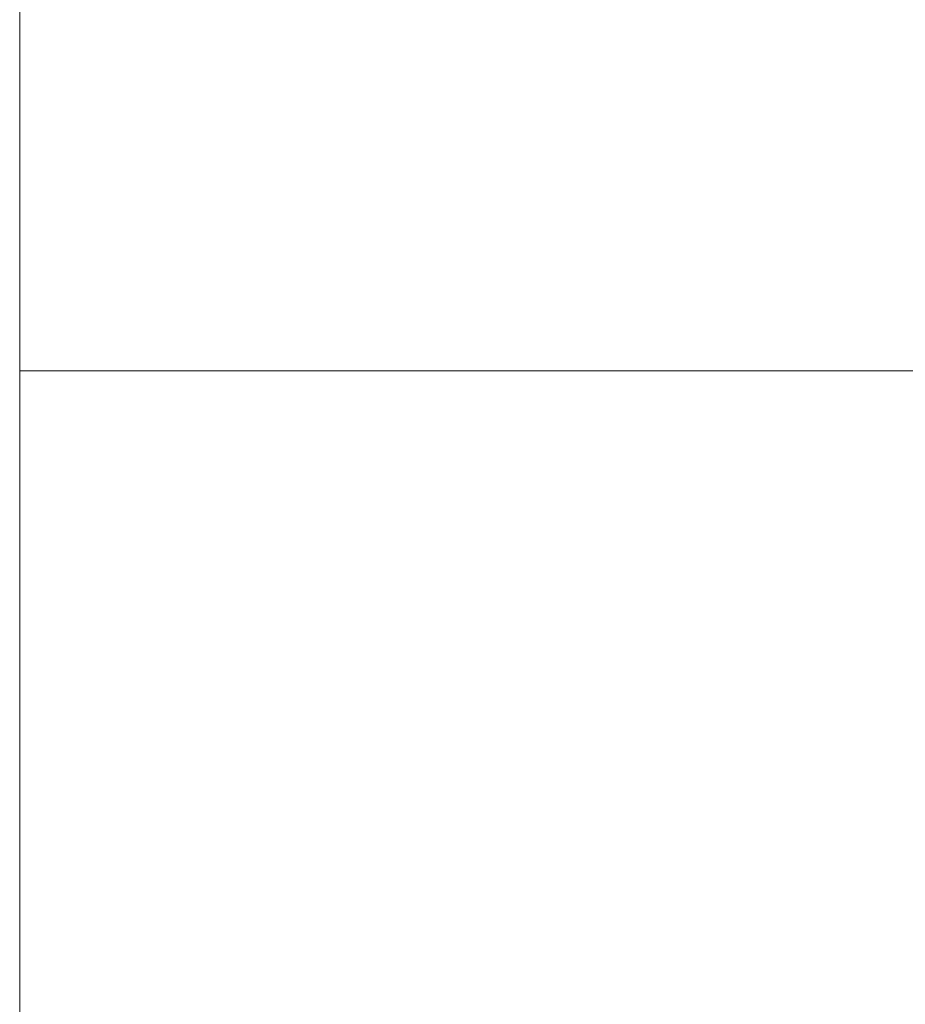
# Model space of a CAD drawing. Header units: millimetres. Extents: x -3173 to 15491, y -1536 to 12282.
# Tile 47 of 256: x 0 to 0.014, y -0.01 to 0.0055. Entities that reach past the tile are written whole.
import ezdxf

# ---------------------------------------------------------------- set-up
doc = ezdxf.new("R2010")
doc.units = ezdxf.units.MM
for name, color, linetype, lineweight in [('Detail Dimensions', 4, 'Continuous', 5), ('Detail Dimensions @ 0.01', 4, 'Continuous', 5), ('Detail Dimensions @ 0.1', 4, 'Continuous', 5), ('Detail Dimensions @ 0.5', 4, 'Continuous', 5), ('Detail Dimensions @ 1 (1)', 4, 'Continuous', 5), ('Detail Dimensions @ 1 (2)', 4, 'Continuous', 5), ('Detail Dimensions @ 10', 4, 'Continuous', 5), ('Detail Dimensions @ 100', 4, 'Continuous', 5), ('Detail Dimensions @ 12', 4, 'Continuous', 5), ('Detail Dimensions @ 128', 4, 'Continuous', 5), ('Detail Dimensions @ 1536', 4, 'Continuous', 5), ('Detail Dimensions @ 16 (1)', 4, 'Continuous', 5), ('Detail Dimensions @ 16 (2)', 4, 'Continuous', 5), ('Detail Dimensions @ 192', 4, 'Continuous', 5), ('Detail Dimensions @ 2 (1)', 4, 'Continuous', 5), ('Detail Dimensions @ 20', 4, 'Continuous', 5), ('Detail Dimensions @ 24', 4, 'Continuous', 5), ('Detail Dimensions @ 30', 4, 'Continuous', 5), ('Detail Dimensions @ 32', 4, 'Continuous', 5), ('Detail Dimensions @ 384', 4, 'Continuous', 5), ('Detail Dimensions @ 4 (1)', 4, 'Continuous', 5), ('Detail Dimensions @ 4 (2)', 4, 'Continuous', 5), ('Detail Dimensions @ 40', 4, 'Continuous', 5), ('Detail Dimensions @ 48', 4, 'Continuous', 5), ('Detail Dimensions @ 5', 4, 'Continuous', 5), ('Detail Dimensions @ 50', 4, 'Continuous', 5), ('Detail Dimensions @ 64', 4, 'Continuous', 5), ('Detail Dimensions @ 768', 4, 'Continuous', 5), ('Detail Dimensions @ 8 (1)', 4, 'Continuous', 5), ('Detail Dimensions @ 8 (2)', 4, 'Continuous', 5), ('Detail Dimensions @ 96', 4, 'Continuous', 5), ('Workstation - Top', 4, 'Continuous', 5)]:
    doc.layers.add(name, color=color, linetype=linetype, lineweight=lineweight)
doc.styles.add('Arial-2.000', font='txt', dxfattribs={"height": 2})
doc.dimstyles.new('Dim-Style 3', dxfattribs={"dimtxt": 0.18, "dimasz": 1, "dimexe": 0.5, "dimexo": 0, "dimgap": 1, "dimtad": 1, "dimdec": 0, "dimzin": 0, "dimdsep": 46, "dimtxsty": 'Arial-2.000', "dimblk": 'OBLIQUE', "dimcen": 0.09, "dimclrd": 4, "dimclre": 4, "dimclrt": 4, "dimadec": 0, "dimazin": 0, "dimtfac": 1, "dimtdec": 4, "dimtmove": 0, "dimatfit": 1, "dimfxl": 1, "dimfxlon": 1, "dimtolj": 1, "dimtzin": 0, "dimlwd": 5, "dimlwe": 5, "dimarcsym": 0})

# ---------------------------------------------------------------- blocks, each defined once
blk = doc.blocks.new('_Oblique')
at = {"color": 0, "linetype": 'ByBlock', "lineweight": -2}
blk.add_line((-0.5, -0.5), (0.5, 0.5), dxfattribs=at)
blk = doc.blocks.new('*D68')
at = {"layer": 'Defpoints', "color": 0}
for p in [(0, 0), (1800, 0), (1800, -129.912664)]:
    blk.add_point(p, dxfattribs=at)
at = {"layer": 'Detail Dimensions', "color": 4, "linetype": 'Continuous', "lineweight": 5}
for p, q in [((0, -128.912664), (0, -130.412664)), ((1800, -128.912664), (1800, -130.412664)), ((0, -129.912664), (1800, -129.912664))]:
    blk.add_line(p, q, dxfattribs=at)
at = {"layer": 'Detail Dimensions', "color": 4, "lineweight": 5, "rotation": 180}
blk.add_blockref('_Oblique', (0, -129.912664), dxfattribs=at)
at = {"layer": 'Detail Dimensions', "color": 4, "lineweight": 5}
blk.add_blockref('_Oblique', (1800, -129.912664), dxfattribs=at)
at = {"layer": 'Detail Dimensions', "color": 4, "insert": (900, -127.891664), "char_height": 2, "attachment_point": 5, "style": 'Arial-2.000'}
blk.add_mtext('\\A1;1800', dxfattribs=at)
blk = doc.blocks.new('*D69')
at = {"layer": 'Defpoints', "color": 0}
for p in [(0, 0), (1800, 0), (1800, -129.912664)]:
    blk.add_point(p, dxfattribs=at)
at = {"layer": 'Detail Dimensions', "color": 4, "linetype": 'Continuous', "lineweight": 5}
for p, q in [((0, -117.912664), (0, -135.912664)), ((1800, -117.912664), (1800, -135.912664)), ((0, -129.912664), (1800, -129.912664))]:
    blk.add_line(p, q, dxfattribs=at)
at = {"layer": 'Detail Dimensions', "color": 4, "lineweight": 5, "xscale": 12, "yscale": 12, "zscale": 12, "rotation": 180}
blk.add_blockref('_Oblique', (0, -129.912664), dxfattribs=at)
at = {"layer": 'Detail Dimensions', "color": 4, "lineweight": 5, "xscale": 12, "yscale": 12, "zscale": 12}
blk.add_blockref('_Oblique', (1800, -129.912664), dxfattribs=at)
at = {"layer": 'Detail Dimensions', "color": 4, "insert": (900, -105.660664), "char_height": 24, "attachment_point": 5, "style": 'Arial-2.000'}
blk.add_mtext('\\A1;1800', dxfattribs=at)
blk = doc.blocks.new('*D70')
at = {"layer": 'Defpoints', "color": 0}
for p in [(0, 0), (1800, 0), (1800, -129.912664)]:
    blk.add_point(p, dxfattribs=at)
at = {"layer": 'Detail Dimensions', "color": 4, "linetype": 'Continuous', "lineweight": 5}
for p, q in [((0, -128.912664), (0, -130.412664)), ((1800, -128.912664), (1800, -130.412664)), ((0, -129.912664), (1800, -129.912664))]:
    blk.add_line(p, q, dxfattribs=at)
at = {"layer": 'Detail Dimensions', "color": 4, "lineweight": 5, "rotation": 180}
blk.add_blockref('_Oblique', (0, -129.912664), dxfattribs=at)
at = {"layer": 'Detail Dimensions', "color": 4, "lineweight": 5}
blk.add_blockref('_Oblique', (1800, -129.912664), dxfattribs=at)
at = {"layer": 'Detail Dimensions', "color": 4, "insert": (900, -127.891664), "char_height": 2, "attachment_point": 5, "style": 'Arial-2.000'}
blk.add_mtext('\\A1;1800', dxfattribs=at)
blk = doc.blocks.new('*D71')
at = {"layer": 'Defpoints', "color": 0}
for p in [(0, 0), (1800, 0), (1800, -129.912664)]:
    blk.add_point(p, dxfattribs=at)
at = {"layer": 'Detail Dimensions', "color": 4, "linetype": 'Continuous', "lineweight": 5}
for p, q in [((0, -121.912664), (0, -133.912664)), ((1800, -121.912664), (1800, -133.912664)), ((0, -129.912664), (1800, -129.912664))]:
    blk.add_line(p, q, dxfattribs=at)
at = {"layer": 'Detail Dimensions', "color": 4, "lineweight": 5, "xscale": 8, "yscale": 8, "zscale": 8, "rotation": 180}
blk.add_blockref('_Oblique', (0, -129.912664), dxfattribs=at)
at = {"layer": 'Detail Dimensions', "color": 4, "lineweight": 5, "xscale": 8, "yscale": 8, "zscale": 8}
blk.add_blockref('_Oblique', (1800, -129.912664), dxfattribs=at)
at = {"layer": 'Detail Dimensions', "color": 4, "insert": (900, -113.744664), "char_height": 16, "attachment_point": 5, "style": 'Arial-2.000'}
blk.add_mtext('\\A1;1800', dxfattribs=at)
blk = doc.blocks.new('*D72')
at = {"layer": 'Defpoints', "color": 0}
for p in [(0, 0), (1800, 0), (1800, -129.912664)]:
    blk.add_point(p, dxfattribs=at)
at = {"layer": 'Detail Dimensions', "color": 4, "linetype": 'Continuous', "lineweight": 5}
for p, q in [((0, 0), (0, -897.912664)), ((1800, 0), (1800, -897.912664)), ((0, -129.912664), (-1536, -129.912664)), ((0, -129.912664), (1800, -129.912664)), ((1800, -129.912664), (15270.72, -129.912664))]:
    blk.add_line(p, q, dxfattribs=at)
at = {"layer": 'Detail Dimensions', "color": 4, "lineweight": 5, "xscale": 1536, "yscale": 1536, "zscale": 1536}
blk.add_blockref('_Oblique', (0, -129.912664), dxfattribs=at)
at = {"layer": 'Detail Dimensions', "color": 4, "lineweight": 5, "xscale": 1536, "yscale": 1536, "zscale": 1536, "rotation": 180}
blk.add_blockref('_Oblique', (1800, -129.912664), dxfattribs=at)
at = {"layer": 'Detail Dimensions', "color": 4, "insert": (10839.36, 2974.343336), "char_height": 3072, "attachment_point": 5, "style": 'Arial-2.000'}
blk.add_mtext('\\A1;1800', dxfattribs=at)
blk = doc.blocks.new('*D73')
at = {"layer": 'Defpoints', "color": 0}
for p in [(0, 0), (1800, 0), (1800, -129.912664)]:
    blk.add_point(p, dxfattribs=at)
at = {"layer": 'Detail Dimensions', "color": 4, "linetype": 'Continuous', "lineweight": 5}
for p, q in [((0, 0), (0, -225.912664)), ((1800, 0), (1800, -225.912664)), ((0, -129.912664), (1800, -129.912664))]:
    blk.add_line(p, q, dxfattribs=at)
at = {"layer": 'Detail Dimensions', "color": 4, "lineweight": 5, "xscale": 192, "yscale": 192, "zscale": 192, "rotation": 180}
blk.add_blockref('_Oblique', (0, -129.912664), dxfattribs=at)
at = {"layer": 'Detail Dimensions', "color": 4, "lineweight": 5, "xscale": 192, "yscale": 192, "zscale": 192}
blk.add_blockref('_Oblique', (1800, -129.912664), dxfattribs=at)
at = {"layer": 'Detail Dimensions', "color": 4, "insert": (900, 258.119336), "char_height": 384, "attachment_point": 5, "style": 'Arial-2.000'}
blk.add_mtext('\\A1;1800', dxfattribs=at)
blk = doc.blocks.new('*D74')
at = {"layer": 'Defpoints', "color": 0}
for p in [(0, 0), (1800, 0), (1800, -129.912664)]:
    blk.add_point(p, dxfattribs=at)
at = {"layer": 'Detail Dimensions', "color": 4, "linetype": 'Continuous', "lineweight": 5}
for p, q in [((0, -105.912664), (0, -141.912664)), ((1800, -105.912664), (1800, -141.912664)), ((0, -129.912664), (1800, -129.912664))]:
    blk.add_line(p, q, dxfattribs=at)
at = {"layer": 'Detail Dimensions', "color": 4, "lineweight": 5, "xscale": 24, "yscale": 24, "zscale": 24, "rotation": 180}
blk.add_blockref('_Oblique', (0, -129.912664), dxfattribs=at)
at = {"layer": 'Detail Dimensions', "color": 4, "lineweight": 5, "xscale": 24, "yscale": 24, "zscale": 24}
blk.add_blockref('_Oblique', (1800, -129.912664), dxfattribs=at)
at = {"layer": 'Detail Dimensions', "color": 4, "insert": (900, -81.408664), "char_height": 48, "attachment_point": 5, "style": 'Arial-2.000'}
blk.add_mtext('\\A1;1800', dxfattribs=at)
blk = doc.blocks.new('*D75')
at = {"layer": 'Defpoints', "color": 0}
for p in [(0, 0), (1800, 0), (1800, -129.912664)]:
    blk.add_point(p, dxfattribs=at)
at = {"layer": 'Detail Dimensions', "color": 4, "linetype": 'Continuous', "lineweight": 5}
for p, q in [((0, 0), (0, -321.912664)), ((1800, 0), (1800, -321.912664)), ((0, -129.912664), (-384, -129.912664)), ((0, -129.912664), (1800, -129.912664)), ((1800, -129.912664), (5167.68, -129.912664))]:
    blk.add_line(p, q, dxfattribs=at)
at = {"layer": 'Detail Dimensions', "color": 4, "lineweight": 5, "xscale": 384, "yscale": 384, "zscale": 384}
blk.add_blockref('_Oblique', (0, -129.912664), dxfattribs=at)
at = {"layer": 'Detail Dimensions', "color": 4, "lineweight": 5, "xscale": 384, "yscale": 384, "zscale": 384, "rotation": 180}
blk.add_blockref('_Oblique', (1800, -129.912664), dxfattribs=at)
at = {"layer": 'Detail Dimensions', "color": 4, "insert": (4059.84, 646.151336), "char_height": 768, "attachment_point": 5, "style": 'Arial-2.000'}
blk.add_mtext('\\A1;1800', dxfattribs=at)
blk = doc.blocks.new('*D76')
at = {"layer": 'Defpoints', "color": 0}
for p in [(0, 0), (1800, 0), (1800, -129.912664)]:
    blk.add_point(p, dxfattribs=at)
at = {"layer": 'Detail Dimensions', "color": 4, "linetype": 'Continuous', "lineweight": 5}
for p, q in [((0, -81.912664), (0, -153.912664)), ((1800, -81.912664), (1800, -153.912664)), ((0, -129.912664), (1800, -129.912664))]:
    blk.add_line(p, q, dxfattribs=at)
at = {"layer": 'Detail Dimensions', "color": 4, "lineweight": 5, "xscale": 48, "yscale": 48, "zscale": 48, "rotation": 180}
blk.add_blockref('_Oblique', (0, -129.912664), dxfattribs=at)
at = {"layer": 'Detail Dimensions', "color": 4, "lineweight": 5, "xscale": 48, "yscale": 48, "zscale": 48}
blk.add_blockref('_Oblique', (1800, -129.912664), dxfattribs=at)
at = {"layer": 'Detail Dimensions', "color": 4, "insert": (900, -32.904664), "char_height": 96, "attachment_point": 5, "style": 'Arial-2.000'}
blk.add_mtext('\\A1;1800', dxfattribs=at)
blk = doc.blocks.new('*D77')
at = {"layer": 'Defpoints', "color": 0}
for p in [(0, 0), (1800, 0), (1800, -129.912664)]:
    blk.add_point(p, dxfattribs=at)
at = {"layer": 'Detail Dimensions', "color": 4, "linetype": 'Continuous', "lineweight": 5}
for p, q in [((0, 0), (0, -513.912664)), ((1800, 0), (1800, -513.912664)), ((0, -129.912664), (-768, -129.912664)), ((0, -129.912664), (1800, -129.912664)), ((1800, -129.912664), (8535.36, -129.912664))]:
    blk.add_line(p, q, dxfattribs=at)
at = {"layer": 'Detail Dimensions', "color": 4, "lineweight": 5, "xscale": 768, "yscale": 768, "zscale": 768}
blk.add_blockref('_Oblique', (0, -129.912664), dxfattribs=at)
at = {"layer": 'Detail Dimensions', "color": 4, "lineweight": 5, "xscale": 768, "yscale": 768, "zscale": 768, "rotation": 180}
blk.add_blockref('_Oblique', (1800, -129.912664), dxfattribs=at)
at = {"layer": 'Detail Dimensions', "color": 4, "insert": (6319.68, 1422.215336), "char_height": 1536, "attachment_point": 5, "style": 'Arial-2.000'}
blk.add_mtext('\\A1;1800', dxfattribs=at)
blk = doc.blocks.new('*D78')
at = {"layer": 'Defpoints', "color": 0}
for p in [(0, 0), (1800, 0), (1800, -129.912664)]:
    blk.add_point(p, dxfattribs=at)
at = {"layer": 'Detail Dimensions', "color": 4, "linetype": 'Continuous', "lineweight": 5}
for p, q in [((0, -33.912664), (0, -177.912664)), ((1800, -33.912664), (1800, -177.912664)), ((0, -129.912664), (1800, -129.912664))]:
    blk.add_line(p, q, dxfattribs=at)
at = {"layer": 'Detail Dimensions', "color": 4, "lineweight": 5, "xscale": 96, "yscale": 96, "zscale": 96, "rotation": 180}
blk.add_blockref('_Oblique', (0, -129.912664), dxfattribs=at)
at = {"layer": 'Detail Dimensions', "color": 4, "lineweight": 5, "xscale": 96, "yscale": 96, "zscale": 96}
blk.add_blockref('_Oblique', (1800, -129.912664), dxfattribs=at)
at = {"layer": 'Detail Dimensions', "color": 4, "insert": (900, 64.103336), "char_height": 192, "attachment_point": 5, "style": 'Arial-2.000'}
blk.add_mtext('\\A1;1800', dxfattribs=at)
blk = doc.blocks.new('*D79')
at = {"layer": 'Defpoints', "color": 0}
for p in [(0, 0), (1800, 0), (1800, -129.912664)]:
    blk.add_point(p, dxfattribs=at)
at = {"layer": 'Detail Dimensions', "color": 4, "linetype": 'Continuous', "lineweight": 5}
for p, q in [((0, -129.902664), (0, -129.917664)), ((1800, -129.902664), (1800, -129.917664)), ((0, -129.912664), (1800, -129.912664))]:
    blk.add_line(p, q, dxfattribs=at)
at = {"layer": 'Detail Dimensions', "color": 4, "lineweight": 5, "xscale": 0.01, "yscale": 0.01, "zscale": 0.01, "rotation": 180}
blk.add_blockref('_Oblique', (0, -129.912664), dxfattribs=at)
at = {"layer": 'Detail Dimensions', "color": 4, "lineweight": 5, "xscale": 0.01, "yscale": 0.01, "zscale": 0.01}
blk.add_blockref('_Oblique', (1800, -129.912664), dxfattribs=at)
at = {"layer": 'Detail Dimensions', "color": 4, "insert": (900, -129.892454), "char_height": 0.02, "attachment_point": 5, "style": 'Arial-2.000'}
blk.add_mtext('\\A1;1800', dxfattribs=at)
blk = doc.blocks.new('*D80')
at = {"layer": 'Defpoints', "color": 0}
for p in [(0, 0), (1800, 0), (1800, -129.912664)]:
    blk.add_point(p, dxfattribs=at)
at = {"layer": 'Detail Dimensions', "color": 4, "linetype": 'Continuous', "lineweight": 5}
for p, q in [((0, -129.812664), (0, -129.962664)), ((1800, -129.812664), (1800, -129.962664)), ((0, -129.912664), (1800, -129.912664))]:
    blk.add_line(p, q, dxfattribs=at)
at = {"layer": 'Detail Dimensions', "color": 4, "lineweight": 5, "xscale": 0.1, "yscale": 0.1, "zscale": 0.1, "rotation": 180}
blk.add_blockref('_Oblique', (0, -129.912664), dxfattribs=at)
at = {"layer": 'Detail Dimensions', "color": 4, "lineweight": 5, "xscale": 0.1, "yscale": 0.1, "zscale": 0.1}
blk.add_blockref('_Oblique', (1800, -129.912664), dxfattribs=at)
at = {"layer": 'Detail Dimensions', "color": 4, "insert": (900, -129.710564), "char_height": 0.2, "attachment_point": 5, "style": 'Arial-2.000'}
blk.add_mtext('\\A1;1800', dxfattribs=at)
blk = doc.blocks.new('*D81')
at = {"layer": 'Defpoints', "color": 0}
for p in [(0, 0), (1800, 0), (1800, -129.912664)]:
    blk.add_point(p, dxfattribs=at)
at = {"layer": 'Detail Dimensions', "color": 4, "linetype": 'Continuous', "lineweight": 5}
for p, q in [((0, -119.912664), (0, -134.912664)), ((1800, -119.912664), (1800, -134.912664)), ((0, -129.912664), (1800, -129.912664))]:
    blk.add_line(p, q, dxfattribs=at)
at = {"layer": 'Detail Dimensions', "color": 4, "lineweight": 5, "xscale": 10, "yscale": 10, "zscale": 10, "rotation": 180}
blk.add_blockref('_Oblique', (0, -129.912664), dxfattribs=at)
at = {"layer": 'Detail Dimensions', "color": 4, "lineweight": 5, "xscale": 10, "yscale": 10, "zscale": 10}
blk.add_blockref('_Oblique', (1800, -129.912664), dxfattribs=at)
at = {"layer": 'Detail Dimensions', "color": 4, "insert": (900, -109.702664), "char_height": 20, "attachment_point": 5, "style": 'Arial-2.000'}
blk.add_mtext('\\A1;1800', dxfattribs=at)
blk = doc.blocks.new('*D82')
at = {"layer": 'Defpoints', "color": 0}
for p in [(0, 0), (1800, 0), (1800, -129.912664)]:
    blk.add_point(p, dxfattribs=at)
at = {"layer": 'Detail Dimensions', "color": 4, "linetype": 'Continuous', "lineweight": 5}
for p, q in [((0, -29.912664), (0, -179.912664)), ((1800, -29.912664), (1800, -179.912664)), ((0, -129.912664), (1800, -129.912664))]:
    blk.add_line(p, q, dxfattribs=at)
at = {"layer": 'Detail Dimensions', "color": 4, "lineweight": 5, "xscale": 100, "yscale": 100, "zscale": 100, "rotation": 180}
blk.add_blockref('_Oblique', (0, -129.912664), dxfattribs=at)
at = {"layer": 'Detail Dimensions', "color": 4, "lineweight": 5, "xscale": 100, "yscale": 100, "zscale": 100}
blk.add_blockref('_Oblique', (1800, -129.912664), dxfattribs=at)
at = {"layer": 'Detail Dimensions', "color": 4, "insert": (900, 72.187336), "char_height": 200, "attachment_point": 5, "style": 'Arial-2.000'}
blk.add_mtext('\\A1;1800', dxfattribs=at)
blk = doc.blocks.new('*D83')
at = {"layer": 'Defpoints', "color": 0}
for p in [(0, 0), (1800, 0), (1800, -129.912664)]:
    blk.add_point(p, dxfattribs=at)
at = {"layer": 'Detail Dimensions', "color": 4, "linetype": 'Continuous', "lineweight": 5}
for p, q in [((0, -113.912664), (0, -137.912664)), ((1800, -113.912664), (1800, -137.912664)), ((0, -129.912664), (1800, -129.912664))]:
    blk.add_line(p, q, dxfattribs=at)
at = {"layer": 'Detail Dimensions', "color": 4, "lineweight": 5, "xscale": 16, "yscale": 16, "zscale": 16, "rotation": 180}
blk.add_blockref('_Oblique', (0, -129.912664), dxfattribs=at)
at = {"layer": 'Detail Dimensions', "color": 4, "lineweight": 5, "xscale": 16, "yscale": 16, "zscale": 16}
blk.add_blockref('_Oblique', (1800, -129.912664), dxfattribs=at)
at = {"layer": 'Detail Dimensions', "color": 4, "insert": (900, -97.576664), "char_height": 32, "attachment_point": 5, "style": 'Arial-2.000'}
blk.add_mtext('\\A1;1800', dxfattribs=at)
blk = doc.blocks.new('*D84')
at = {"layer": 'Defpoints', "color": 0}
for p in [(0, 0), (1800, 0), (1800, -129.912664)]:
    blk.add_point(p, dxfattribs=at)
at = {"layer": 'Detail Dimensions', "color": 4, "linetype": 'Continuous', "lineweight": 5}
for p, q in [((0, -127.912664), (0, -130.912664)), ((1800, -127.912664), (1800, -130.912664)), ((0, -129.912664), (1800, -129.912664))]:
    blk.add_line(p, q, dxfattribs=at)
at = {"layer": 'Detail Dimensions', "color": 4, "lineweight": 5, "xscale": 2, "yscale": 2, "zscale": 2, "rotation": 180}
blk.add_blockref('_Oblique', (0, -129.912664), dxfattribs=at)
at = {"layer": 'Detail Dimensions', "color": 4, "lineweight": 5, "xscale": 2, "yscale": 2, "zscale": 2}
blk.add_blockref('_Oblique', (1800, -129.912664), dxfattribs=at)
at = {"layer": 'Detail Dimensions', "color": 4, "insert": (900, -125.870664), "char_height": 4, "attachment_point": 5, "style": 'Arial-2.000'}
blk.add_mtext('\\A1;1800', dxfattribs=at)
blk = doc.blocks.new('*D85')
at = {"layer": 'Defpoints', "color": 0}
for p in [(0, 0), (1800, 0), (1800, -129.912664)]:
    blk.add_point(p, dxfattribs=at)
at = {"layer": 'Detail Dimensions', "color": 4, "linetype": 'Continuous', "lineweight": 5}
for p, q in [((0, -109.912664), (0, -139.912664)), ((1800, -109.912664), (1800, -139.912664)), ((0, -129.912664), (1800, -129.912664))]:
    blk.add_line(p, q, dxfattribs=at)
at = {"layer": 'Detail Dimensions', "color": 4, "lineweight": 5, "xscale": 20, "yscale": 20, "zscale": 20, "rotation": 180}
blk.add_blockref('_Oblique', (0, -129.912664), dxfattribs=at)
at = {"layer": 'Detail Dimensions', "color": 4, "lineweight": 5, "xscale": 20, "yscale": 20, "zscale": 20}
blk.add_blockref('_Oblique', (1800, -129.912664), dxfattribs=at)
at = {"layer": 'Detail Dimensions', "color": 4, "insert": (900, -89.492664), "char_height": 40, "attachment_point": 5, "style": 'Arial-2.000'}
blk.add_mtext('\\A1;1800', dxfattribs=at)
blk = doc.blocks.new('*D86')
at = {"layer": 'Defpoints', "color": 0}
for p in [(0, 0), (1800, 0), (1800, -129.912664)]:
    blk.add_point(p, dxfattribs=at)
at = {"layer": 'Detail Dimensions', "color": 4, "linetype": 'Continuous', "lineweight": 5}
for p, q in [((0, -99.912664), (0, -144.912664)), ((1800, -99.912664), (1800, -144.912664)), ((0, -129.912664), (1800, -129.912664))]:
    blk.add_line(p, q, dxfattribs=at)
at = {"layer": 'Detail Dimensions', "color": 4, "lineweight": 5, "xscale": 30, "yscale": 30, "zscale": 30, "rotation": 180}
blk.add_blockref('_Oblique', (0, -129.912664), dxfattribs=at)
at = {"layer": 'Detail Dimensions', "color": 4, "lineweight": 5, "xscale": 30, "yscale": 30, "zscale": 30}
blk.add_blockref('_Oblique', (1800, -129.912664), dxfattribs=at)
at = {"layer": 'Detail Dimensions', "color": 4, "insert": (900, -69.282664), "char_height": 60, "attachment_point": 5, "style": 'Arial-2.000'}
blk.add_mtext('\\A1;1800', dxfattribs=at)
blk = doc.blocks.new('*D87')
at = {"layer": 'Defpoints', "color": 0}
for p in [(0, 0), (1800, 0), (1800, -129.912664)]:
    blk.add_point(p, dxfattribs=at)
at = {"layer": 'Detail Dimensions', "color": 4, "linetype": 'Continuous', "lineweight": 5}
for p, q in [((0, -125.912664), (0, -131.912664)), ((1800, -125.912664), (1800, -131.912664)), ((0, -129.912664), (1800, -129.912664))]:
    blk.add_line(p, q, dxfattribs=at)
at = {"layer": 'Detail Dimensions', "color": 4, "lineweight": 5, "xscale": 4, "yscale": 4, "zscale": 4, "rotation": 180}
blk.add_blockref('_Oblique', (0, -129.912664), dxfattribs=at)
at = {"layer": 'Detail Dimensions', "color": 4, "lineweight": 5, "xscale": 4, "yscale": 4, "zscale": 4}
blk.add_blockref('_Oblique', (1800, -129.912664), dxfattribs=at)
at = {"layer": 'Detail Dimensions', "color": 4, "insert": (900, -121.828664), "char_height": 8, "attachment_point": 5, "style": 'Arial-2.000'}
blk.add_mtext('\\A1;1800', dxfattribs=at)
blk = doc.blocks.new('*D88')
at = {"layer": 'Defpoints', "color": 0}
for p in [(0, 0), (1800, 0), (1800, -129.912664)]:
    blk.add_point(p, dxfattribs=at)
at = {"layer": 'Detail Dimensions', "color": 4, "linetype": 'Continuous', "lineweight": 5}
for p, q in [((0, -89.912664), (0, -149.912664)), ((1800, -89.912664), (1800, -149.912664)), ((0, -129.912664), (1800, -129.912664))]:
    blk.add_line(p, q, dxfattribs=at)
at = {"layer": 'Detail Dimensions', "color": 4, "lineweight": 5, "xscale": 40, "yscale": 40, "zscale": 40, "rotation": 180}
blk.add_blockref('_Oblique', (0, -129.912664), dxfattribs=at)
at = {"layer": 'Detail Dimensions', "color": 4, "lineweight": 5, "xscale": 40, "yscale": 40, "zscale": 40}
blk.add_blockref('_Oblique', (1800, -129.912664), dxfattribs=at)
at = {"layer": 'Detail Dimensions', "color": 4, "insert": (900, -49.072664), "char_height": 80, "attachment_point": 5, "style": 'Arial-2.000'}
blk.add_mtext('\\A1;1800', dxfattribs=at)
blk = doc.blocks.new('*D89')
at = {"layer": 'Defpoints', "color": 0}
for p in [(0, 0), (1800, 0), (1800, -129.912664)]:
    blk.add_point(p, dxfattribs=at)
at = {"layer": 'Detail Dimensions', "color": 4, "linetype": 'Continuous', "lineweight": 5}
for p, q in [((0, -124.912664), (0, -132.412664)), ((1800, -124.912664), (1800, -132.412664)), ((0, -129.912664), (1800, -129.912664))]:
    blk.add_line(p, q, dxfattribs=at)
at = {"layer": 'Detail Dimensions', "color": 4, "lineweight": 5, "xscale": 5, "yscale": 5, "zscale": 5, "rotation": 180}
blk.add_blockref('_Oblique', (0, -129.912664), dxfattribs=at)
at = {"layer": 'Detail Dimensions', "color": 4, "lineweight": 5, "xscale": 5, "yscale": 5, "zscale": 5}
blk.add_blockref('_Oblique', (1800, -129.912664), dxfattribs=at)
at = {"layer": 'Detail Dimensions', "color": 4, "insert": (900, -119.807664), "char_height": 10, "attachment_point": 5, "style": 'Arial-2.000'}
blk.add_mtext('\\A1;1800', dxfattribs=at)
blk = doc.blocks.new('*D90')
at = {"layer": 'Defpoints', "color": 0}
for p in [(0, 0), (1800, 0), (1800, -129.912664)]:
    blk.add_point(p, dxfattribs=at)
at = {"layer": 'Detail Dimensions', "color": 4, "linetype": 'Continuous', "lineweight": 5}
for p, q in [((0, -79.912664), (0, -154.912664)), ((1800, -79.912664), (1800, -154.912664)), ((0, -129.912664), (1800, -129.912664))]:
    blk.add_line(p, q, dxfattribs=at)
at = {"layer": 'Detail Dimensions', "color": 4, "lineweight": 5, "xscale": 50, "yscale": 50, "zscale": 50, "rotation": 180}
blk.add_blockref('_Oblique', (0, -129.912664), dxfattribs=at)
at = {"layer": 'Detail Dimensions', "color": 4, "lineweight": 5, "xscale": 50, "yscale": 50, "zscale": 50}
blk.add_blockref('_Oblique', (1800, -129.912664), dxfattribs=at)
at = {"layer": 'Detail Dimensions', "color": 4, "insert": (900, -28.862664), "char_height": 100, "attachment_point": 5, "style": 'Arial-2.000'}
blk.add_mtext('\\A1;1800', dxfattribs=at)
blk = doc.blocks.new('*D91')
at = {"layer": 'Defpoints', "color": 0}
for p in [(0, 0), (1800, 0), (1800, -129.912664)]:
    blk.add_point(p, dxfattribs=at)
at = {"layer": 'Detail Dimensions', "color": 4, "linetype": 'Continuous', "lineweight": 5}
for p, q in [((0, -121.912664), (0, -133.912664)), ((1800, -121.912664), (1800, -133.912664)), ((0, -129.912664), (1800, -129.912664))]:
    blk.add_line(p, q, dxfattribs=at)
at = {"layer": 'Detail Dimensions', "color": 4, "lineweight": 5, "xscale": 8, "yscale": 8, "zscale": 8, "rotation": 180}
blk.add_blockref('_Oblique', (0, -129.912664), dxfattribs=at)
at = {"layer": 'Detail Dimensions', "color": 4, "lineweight": 5, "xscale": 8, "yscale": 8, "zscale": 8}
blk.add_blockref('_Oblique', (1800, -129.912664), dxfattribs=at)
at = {"layer": 'Detail Dimensions', "color": 4, "insert": (900, -113.744664), "char_height": 16, "attachment_point": 5, "style": 'Arial-2.000'}
blk.add_mtext('\\A1;1800', dxfattribs=at)
blk = doc.blocks.new('*D92')
at = {"layer": 'Defpoints', "color": 0}
for p in [(0, 0), (1800, 0), (1800, -129.912664)]:
    blk.add_point(p, dxfattribs=at)
at = {"layer": 'Detail Dimensions', "color": 4, "linetype": 'Continuous', "lineweight": 5}
for p, q in [((0, -129.412664), (0, -130.162664)), ((1800, -129.412664), (1800, -130.162664)), ((0, -129.912664), (1800, -129.912664))]:
    blk.add_line(p, q, dxfattribs=at)
at = {"layer": 'Detail Dimensions', "color": 4, "lineweight": 5, "xscale": 0.5, "yscale": 0.5, "zscale": 0.5, "rotation": 180}
blk.add_blockref('_Oblique', (0, -129.912664), dxfattribs=at)
at = {"layer": 'Detail Dimensions', "color": 4, "lineweight": 5, "xscale": 0.5, "yscale": 0.5, "zscale": 0.5}
blk.add_blockref('_Oblique', (1800, -129.912664), dxfattribs=at)
at = {"layer": 'Detail Dimensions', "color": 4, "insert": (900, -128.902164), "char_height": 1, "attachment_point": 5, "style": 'Arial-2.000'}
blk.add_mtext('\\A1;1800', dxfattribs=at)
blk = doc.blocks.new('*D93')
at = {"layer": 'Defpoints', "color": 0}
for p in [(0, 0), (1800, 0), (1800, -129.912664)]:
    blk.add_point(p, dxfattribs=at)
at = {"layer": 'Detail Dimensions', "color": 4, "linetype": 'Continuous', "lineweight": 5}
for p, q in [((0, -125.912664), (0, -131.912664)), ((1800, -125.912664), (1800, -131.912664)), ((0, -129.912664), (1800, -129.912664))]:
    blk.add_line(p, q, dxfattribs=at)
at = {"layer": 'Detail Dimensions', "color": 4, "lineweight": 5, "xscale": 4, "yscale": 4, "zscale": 4, "rotation": 180}
blk.add_blockref('_Oblique', (0, -129.912664), dxfattribs=at)
at = {"layer": 'Detail Dimensions', "color": 4, "lineweight": 5, "xscale": 4, "yscale": 4, "zscale": 4}
blk.add_blockref('_Oblique', (1800, -129.912664), dxfattribs=at)
at = {"layer": 'Detail Dimensions', "color": 4, "insert": (900, -121.828664), "char_height": 8, "attachment_point": 5, "style": 'Arial-2.000'}
blk.add_mtext('\\A1;1800', dxfattribs=at)
blk = doc.blocks.new('*D94')
at = {"layer": 'Defpoints', "color": 0}
for p in [(0, 0), (1800, 0), (1800, -129.912664)]:
    blk.add_point(p, dxfattribs=at)
at = {"layer": 'Detail Dimensions', "color": 4, "linetype": 'Continuous', "lineweight": 5}
for p, q in [((0, -65.912664), (0, -161.912664)), ((1800, -65.912664), (1800, -161.912664)), ((0, -129.912664), (1800, -129.912664))]:
    blk.add_line(p, q, dxfattribs=at)
at = {"layer": 'Detail Dimensions', "color": 4, "lineweight": 5, "xscale": 64, "yscale": 64, "zscale": 64, "rotation": 180}
blk.add_blockref('_Oblique', (0, -129.912664), dxfattribs=at)
at = {"layer": 'Detail Dimensions', "color": 4, "lineweight": 5, "xscale": 64, "yscale": 64, "zscale": 64}
blk.add_blockref('_Oblique', (1800, -129.912664), dxfattribs=at)
at = {"layer": 'Detail Dimensions', "color": 4, "insert": (900, -0.568664), "char_height": 128, "attachment_point": 5, "style": 'Arial-2.000'}
blk.add_mtext('\\A1;1800', dxfattribs=at)
blk = doc.blocks.new('*D95')
at = {"layer": 'Defpoints', "color": 0}
for p in [(0, 0), (1800, 0), (1800, -129.912664)]:
    blk.add_point(p, dxfattribs=at)
at = {"layer": 'Detail Dimensions', "color": 4, "linetype": 'Continuous', "lineweight": 5}
for p, q in [((0, -1.912664), (0, -193.912664)), ((1800, -1.912664), (1800, -193.912664)), ((0, -129.912664), (1800, -129.912664))]:
    blk.add_line(p, q, dxfattribs=at)
at = {"layer": 'Detail Dimensions', "color": 4, "lineweight": 5, "xscale": 128, "yscale": 128, "zscale": 128, "rotation": 180}
blk.add_blockref('_Oblique', (0, -129.912664), dxfattribs=at)
at = {"layer": 'Detail Dimensions', "color": 4, "lineweight": 5, "xscale": 128, "yscale": 128, "zscale": 128}
blk.add_blockref('_Oblique', (1800, -129.912664), dxfattribs=at)
at = {"layer": 'Detail Dimensions', "color": 4, "insert": (900, 128.775336), "char_height": 256, "attachment_point": 5, "style": 'Arial-2.000'}
blk.add_mtext('\\A1;1800', dxfattribs=at)
blk = doc.blocks.new('*D96')
at = {"layer": 'Defpoints', "color": 0}
for p in [(0, 0), (1800, 0), (1800, -129.912664)]:
    blk.add_point(p, dxfattribs=at)
at = {"layer": 'Detail Dimensions', "color": 4, "linetype": 'Continuous', "lineweight": 5}
for p, q in [((0, -113.912664), (0, -137.912664)), ((1800, -113.912664), (1800, -137.912664)), ((0, -129.912664), (1800, -129.912664))]:
    blk.add_line(p, q, dxfattribs=at)
at = {"layer": 'Detail Dimensions', "color": 4, "lineweight": 5, "xscale": 16, "yscale": 16, "zscale": 16, "rotation": 180}
blk.add_blockref('_Oblique', (0, -129.912664), dxfattribs=at)
at = {"layer": 'Detail Dimensions', "color": 4, "lineweight": 5, "xscale": 16, "yscale": 16, "zscale": 16}
blk.add_blockref('_Oblique', (1800, -129.912664), dxfattribs=at)
at = {"layer": 'Detail Dimensions', "color": 4, "insert": (900, -97.576664), "char_height": 32, "attachment_point": 5, "style": 'Arial-2.000'}
blk.add_mtext('\\A1;1800', dxfattribs=at)
blk = doc.blocks.new('*D97')
at = {"layer": 'Defpoints', "color": 0}
for p in [(0, 0), (1800, 0), (1800, -129.912664)]:
    blk.add_point(p, dxfattribs=at)
at = {"layer": 'Detail Dimensions', "color": 4, "linetype": 'Continuous', "lineweight": 5}
for p, q in [((0, -97.912664), (0, -145.912664)), ((1800, -97.912664), (1800, -145.912664)), ((0, -129.912664), (1800, -129.912664))]:
    blk.add_line(p, q, dxfattribs=at)
at = {"layer": 'Detail Dimensions', "color": 4, "lineweight": 5, "xscale": 32, "yscale": 32, "zscale": 32, "rotation": 180}
blk.add_blockref('_Oblique', (0, -129.912664), dxfattribs=at)
at = {"layer": 'Detail Dimensions', "color": 4, "lineweight": 5, "xscale": 32, "yscale": 32, "zscale": 32}
blk.add_blockref('_Oblique', (1800, -129.912664), dxfattribs=at)
at = {"layer": 'Detail Dimensions', "color": 4, "insert": (900, -65.240664), "char_height": 64, "attachment_point": 5, "style": 'Arial-2.000'}
blk.add_mtext('\\A1;1800', dxfattribs=at)
blk = doc.blocks.new('*U103')
at = {"layer": 'Detail Dimensions @ 0.01'}
dim = blk.add_linear_dim(base=(1800, -129.912664), p1=(0, 0), p2=(1800, 0), dimstyle='Dim-Style 3', override={"dimscale": 0.01}, dxfattribs=at)
dim.commit()
dim.dimension.update_dxf_attribs({"geometry": '*D79', "text_midpoint": (900, -129.892454)})
at = {"layer": 'Detail Dimensions @ 0.1'}
dim = blk.add_linear_dim(base=(1800, -129.912664), p1=(0, 0), p2=(1800, 0), dimstyle='Dim-Style 3', override={"dimscale": 0.1}, dxfattribs=at)
dim.commit()
dim.dimension.update_dxf_attribs({"geometry": '*D80', "text_midpoint": (900, -129.710564)})
at = {"layer": 'Detail Dimensions @ 0.5'}
dim = blk.add_linear_dim(base=(1800, -129.912664), p1=(0, 0), p2=(1800, 0), dimstyle='Dim-Style 3', override={"dimscale": 0.5}, dxfattribs=at)
dim.commit()
dim.dimension.update_dxf_attribs({"geometry": '*D92', "text_midpoint": (900, -128.902164)})
at = {"layer": 'Detail Dimensions @ 1 (1)'}
dim = blk.add_linear_dim(base=(1800, -129.912664), p1=(0, 0), p2=(1800, 0), dimstyle='Dim-Style 3', override={"dimscale": 1}, dxfattribs=at)
dim.commit()
dim.dimension.update_dxf_attribs({"geometry": '*D68', "text_midpoint": (900, -127.891664)})
dim = blk.add_linear_dim(base=(1800, -129.912664), p1=(0, 0), p2=(1800, 0), dimstyle='Dim-Style 3', override={"dimscale": 1}, dxfattribs=at)
dim.commit()
dim.dimension.update_dxf_attribs({"geometry": '*D68', "text_midpoint": (900, -127.891664)})
at = {"layer": 'Detail Dimensions @ 1 (2)'}
dim = blk.add_linear_dim(base=(1800, -129.912664), p1=(0, 0), p2=(1800, 0), dimstyle='Dim-Style 3', override={"dimscale": 1}, dxfattribs=at)
dim.commit()
dim.dimension.update_dxf_attribs({"geometry": '*D70', "text_midpoint": (900, -127.891664)})
at = {"layer": 'Detail Dimensions @ 10'}
dim = blk.add_linear_dim(base=(1800, -129.912664), p1=(0, 0), p2=(1800, 0), dimstyle='Dim-Style 3', override={"dimscale": 10}, dxfattribs=at)
dim.commit()
dim.dimension.update_dxf_attribs({"geometry": '*D81', "text_midpoint": (900, -109.702664)})
at = {"layer": 'Detail Dimensions @ 100'}
dim = blk.add_linear_dim(base=(1800, -129.912664), p1=(0, 0), p2=(1800, 0), dimstyle='Dim-Style 3', override={"dimscale": 100}, dxfattribs=at)
dim.commit()
dim.dimension.update_dxf_attribs({"geometry": '*D82', "text_midpoint": (900, 72.187336)})
at = {"layer": 'Detail Dimensions @ 12'}
dim = blk.add_linear_dim(base=(1800, -129.912664), p1=(0, 0), p2=(1800, 0), dimstyle='Dim-Style 3', override={"dimscale": 12}, dxfattribs=at)
dim.commit()
dim.dimension.update_dxf_attribs({"geometry": '*D69', "text_midpoint": (900, -105.660664)})
at = {"layer": 'Detail Dimensions @ 128'}
dim = blk.add_linear_dim(base=(1800, -129.912664), p1=(0, 0), p2=(1800, 0), dimstyle='Dim-Style 3', override={"dimscale": 128}, dxfattribs=at)
dim.commit()
dim.dimension.update_dxf_attribs({"geometry": '*D95', "text_midpoint": (900, 128.775336)})
at = {"layer": 'Detail Dimensions @ 1536'}
dim = blk.add_linear_dim(base=(1800, -129.912664), p1=(0, 0), p2=(1800, 0), dimstyle='Dim-Style 3', override={"dimscale": 1536}, dxfattribs=at)
dim.commit()
dim.dimension.update_dxf_attribs({"geometry": '*D72', "text_midpoint": (10839.36, 2974.343336)})
at = {"layer": 'Detail Dimensions @ 16 (1)'}
dim = blk.add_linear_dim(base=(1800, -129.912664), p1=(0, 0), p2=(1800, 0), dimstyle='Dim-Style 3', override={"dimscale": 16}, dxfattribs=at)
dim.commit()
dim.dimension.update_dxf_attribs({"geometry": '*D83', "text_midpoint": (900, -97.576664)})
at = {"layer": 'Detail Dimensions @ 16 (2)'}
dim = blk.add_linear_dim(base=(1800, -129.912664), p1=(0, 0), p2=(1800, 0), dimstyle='Dim-Style 3', override={"dimscale": 16}, dxfattribs=at)
dim.commit()
dim.dimension.update_dxf_attribs({"geometry": '*D96', "text_midpoint": (900, -97.576664)})
at = {"layer": 'Detail Dimensions @ 192'}
dim = blk.add_linear_dim(base=(1800, -129.912664), p1=(0, 0), p2=(1800, 0), dimstyle='Dim-Style 3', override={"dimscale": 192}, dxfattribs=at)
dim.commit()
dim.dimension.update_dxf_attribs({"geometry": '*D73', "text_midpoint": (900, 258.119336)})
at = {"layer": 'Detail Dimensions @ 2 (1)'}
dim = blk.add_linear_dim(base=(1800, -129.912664), p1=(0, 0), p2=(1800, 0), dimstyle='Dim-Style 3', override={"dimscale": 2}, dxfattribs=at)
dim.commit()
dim.dimension.update_dxf_attribs({"geometry": '*D84', "text_midpoint": (900, -125.870664)})
at = {"layer": 'Detail Dimensions @ 20'}
dim = blk.add_linear_dim(base=(1800, -129.912664), p1=(0, 0), p2=(1800, 0), dimstyle='Dim-Style 3', override={"dimscale": 20}, dxfattribs=at)
dim.commit()
dim.dimension.update_dxf_attribs({"geometry": '*D85', "text_midpoint": (900, -89.492664)})
at = {"layer": 'Detail Dimensions @ 24'}
dim = blk.add_linear_dim(base=(1800, -129.912664), p1=(0, 0), p2=(1800, 0), dimstyle='Dim-Style 3', override={"dimscale": 24}, dxfattribs=at)
dim.commit()
dim.dimension.update_dxf_attribs({"geometry": '*D74', "text_midpoint": (900, -81.408664)})
at = {"layer": 'Detail Dimensions @ 30'}
dim = blk.add_linear_dim(base=(1800, -129.912664), p1=(0, 0), p2=(1800, 0), dimstyle='Dim-Style 3', override={"dimscale": 30}, dxfattribs=at)
dim.commit()
dim.dimension.update_dxf_attribs({"geometry": '*D86', "text_midpoint": (900, -69.282664)})
at = {"layer": 'Detail Dimensions @ 32'}
dim = blk.add_linear_dim(base=(1800, -129.912664), p1=(0, 0), p2=(1800, 0), dimstyle='Dim-Style 3', override={"dimscale": 32}, dxfattribs=at)
dim.commit()
dim.dimension.update_dxf_attribs({"geometry": '*D97', "text_midpoint": (900, -65.240664)})
at = {"layer": 'Detail Dimensions @ 384'}
dim = blk.add_linear_dim(base=(1800, -129.912664), p1=(0, 0), p2=(1800, 0), dimstyle='Dim-Style 3', override={"dimscale": 384}, dxfattribs=at)
dim.commit()
dim.dimension.update_dxf_attribs({"geometry": '*D75', "text_midpoint": (4059.84, 646.151336)})
at = {"layer": 'Detail Dimensions @ 4 (1)'}
dim = blk.add_linear_dim(base=(1800, -129.912664), p1=(0, 0), p2=(1800, 0), dimstyle='Dim-Style 3', override={"dimscale": 4}, dxfattribs=at)
dim.commit()
dim.dimension.update_dxf_attribs({"geometry": '*D87', "text_midpoint": (900, -121.828664)})
at = {"layer": 'Detail Dimensions @ 4 (2)'}
dim = blk.add_linear_dim(base=(1800, -129.912664), p1=(0, 0), p2=(1800, 0), dimstyle='Dim-Style 3', override={"dimscale": 4}, dxfattribs=at)
dim.commit()
dim.dimension.update_dxf_attribs({"geometry": '*D93', "text_midpoint": (900, -121.828664)})
at = {"layer": 'Detail Dimensions @ 40'}
dim = blk.add_linear_dim(base=(1800, -129.912664), p1=(0, 0), p2=(1800, 0), dimstyle='Dim-Style 3', override={"dimscale": 40}, dxfattribs=at)
dim.commit()
dim.dimension.update_dxf_attribs({"geometry": '*D88', "text_midpoint": (900, -49.072664)})
at = {"layer": 'Detail Dimensions @ 48'}
dim = blk.add_linear_dim(base=(1800, -129.912664), p1=(0, 0), p2=(1800, 0), dimstyle='Dim-Style 3', override={"dimscale": 48}, dxfattribs=at)
dim.commit()
dim.dimension.update_dxf_attribs({"geometry": '*D76', "text_midpoint": (900, -32.904664)})
at = {"layer": 'Detail Dimensions @ 5'}
dim = blk.add_linear_dim(base=(1800, -129.912664), p1=(0, 0), p2=(1800, 0), dimstyle='Dim-Style 3', override={"dimscale": 5}, dxfattribs=at)
dim.commit()
dim.dimension.update_dxf_attribs({"geometry": '*D89', "text_midpoint": (900, -119.807664)})
at = {"layer": 'Detail Dimensions @ 50'}
dim = blk.add_linear_dim(base=(1800, -129.912664), p1=(0, 0), p2=(1800, 0), dimstyle='Dim-Style 3', override={"dimscale": 50}, dxfattribs=at)
dim.commit()
dim.dimension.update_dxf_attribs({"geometry": '*D90', "text_midpoint": (900, -28.862664)})
at = {"layer": 'Detail Dimensions @ 64'}
dim = blk.add_linear_dim(base=(1800, -129.912664), p1=(0, 0), p2=(1800, 0), dimstyle='Dim-Style 3', override={"dimscale": 64}, dxfattribs=at)
dim.commit()
dim.dimension.update_dxf_attribs({"geometry": '*D94', "text_midpoint": (900, -0.568664)})
at = {"layer": 'Detail Dimensions @ 768'}
dim = blk.add_linear_dim(base=(1800, -129.912664), p1=(0, 0), p2=(1800, 0), dimstyle='Dim-Style 3', override={"dimscale": 768}, dxfattribs=at)
dim.commit()
dim.dimension.update_dxf_attribs({"geometry": '*D77', "text_midpoint": (6319.68, 1422.215336)})
at = {"layer": 'Detail Dimensions @ 8 (1)'}
dim = blk.add_linear_dim(base=(1800, -129.912664), p1=(0, 0), p2=(1800, 0), dimstyle='Dim-Style 3', override={"dimscale": 8}, dxfattribs=at)
dim.commit()
dim.dimension.update_dxf_attribs({"geometry": '*D71', "text_midpoint": (900, -113.744664)})
at = {"layer": 'Detail Dimensions @ 8 (2)'}
dim = blk.add_linear_dim(base=(1800, -129.912664), p1=(0, 0), p2=(1800, 0), dimstyle='Dim-Style 3', override={"dimscale": 8}, dxfattribs=at)
dim.commit()
dim.dimension.update_dxf_attribs({"geometry": '*D91', "text_midpoint": (900, -113.744664)})
at = {"layer": 'Detail Dimensions @ 96'}
dim = blk.add_linear_dim(base=(1800, -129.912664), p1=(0, 0), p2=(1800, 0), dimstyle='Dim-Style 3', override={"dimscale": 96}, dxfattribs=at)
dim.commit()
dim.dimension.update_dxf_attribs({"geometry": '*D78', "text_midpoint": (900, 64.103336)})

msp = doc.modelspace()

# ---------------------------------------------------------------- block references
at = {"layer": 'Detail Dimensions'}
msp.add_blockref('*U103', (0, 0), dxfattribs=at)

# ---------------------------------------------------------------- meshes
at = {"layer": 'Workstation - Top'}
mesh = msp.add_polyface(dxfattribs=at)
corners = [(0, 0, 695.000001), (1800, 0, 695.000001), (1800, 800, 695.000001), (0, 800, 695.000001), (0, 0, 720.000001), (1800, 0, 720.000001), (1800, 800, 720.000001), (0, 800, 720.000001)]
mesh.append_faces([[corners[k] for k in face] for face in [(0, 1, 5, 4), (1, 2, 6, 5), (2, 3, 7, 6), (3, 0, 4, 7), (0, 3, 2, 1), (4, 5, 6, 7)]])

doc.saveas('drawing.dxf')
